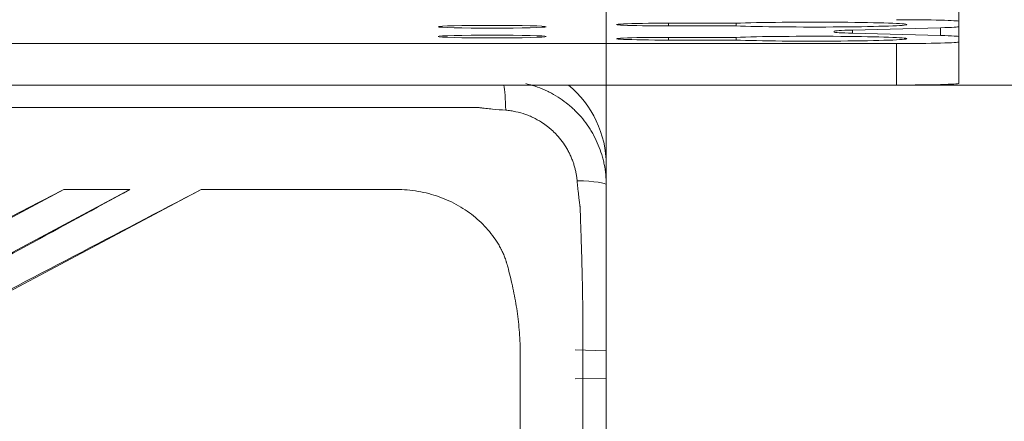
# Model space of a CAD drawing. Header units: millimetres. Extents: x 990 to 1809, y 0 to 562.
# Tile 93 of 256: x 1342 to 1390, y 382 to 402. Entities that reach past the tile are written whole.
import ezdxf

# ---------------------------------------------------------------- set-up
doc = ezdxf.new("R2010")
doc.units = ezdxf.units.MM
doc.layers.get('Defpoints').update_dxf_attribs({"lineweight": 18})
doc.layers.add('1', color=7, linetype='Continuous', true_color=0xffffff)
doc.layers.add('7标注层', color=4, linetype='Continuous', lineweight=18)
doc.styles.add('3.0', font='txt', dxfattribs={"height": 7.5})
doc.dimstyles.new('ISO-3.0', dxfattribs={"dimtxt": 7.5, "dimasz": 7.5, "dimexe": 4.5, "dimexo": 1.5, "dimgap": 1.5, "dimtad": 1, "dimdsep": 46, "dimtxsty": '3.0', "dimcen": 7.5, "dimclrd": 256, "dimclre": 256, "dimclrt": 256, "dimadec": 1, "dimazin": 0, "dimtp": 2e-09, "dimtm": 1.1e-09, "dimtfac": 1, "dimtmove": 0, "dimatfit": 3, "dimfxl": 1, "dimtolj": 1, "dimlwd": -1, "dimlwe": -1, "dimarcsym": 0})

# ---------------------------------------------------------------- blocks, each defined once
blk = doc.blocks.new('*D53')
at = {"layer": '7标注层', "transparency": 16777216}
for p, q in [((1180.42, 401.112), (1180.42, 434.155)), ((1387.42, 400.112), (1387.42, 434.155)), ((1187.92, 429.655), (1379.92, 429.655))]:
    blk.add_line(p, q, dxfattribs=at)
for points in [[(1187.92, 430.905), (1187.92, 428.405), (1180.42, 429.655)], [(1379.92, 430.905), (1379.92, 428.405), (1387.42, 429.655)]]:
    blk.add_solid(points, dxfattribs=at)
at = {"layer": 'Defpoints', "color": 0, "transparency": 16777216}
for p in [(1387.42, 429.655), (1180.42, 399.612), (1387.42, 398.612)]:
    blk.add_point(p, dxfattribs=at)
at = {"layer": '7标注层', "transparency": 16777216, "insert": (1285.183, 434.905), "char_height": 7.5, "attachment_point": 5, "style": '3.0'}
blk.add_mtext('\\A1;207', dxfattribs=at)
blk = doc.blocks.new('*D54')
at = {"layer": '7标注层', "transparency": 16777216}
for p, q in [((1197.421, 393.701), (1197.421, 419.863)), ((1370.421, 392.962), (1370.421, 419.863)), ((1204.921, 415.363), (1362.921, 415.363))]:
    blk.add_line(p, q, dxfattribs=at)
for points in [[(1204.921, 416.613), (1204.921, 414.113), (1197.421, 415.363)], [(1362.921, 416.613), (1362.921, 414.113), (1370.421, 415.363)]]:
    blk.add_solid(points, dxfattribs=at)
at = {"layer": 'Defpoints', "color": 0, "transparency": 16777216}
for p in [(1370.421, 415.363), (1197.421, 392.201), (1370.421, 391.462)]:
    blk.add_point(p, dxfattribs=at)
at = {"layer": '7标注层', "transparency": 16777216, "insert": (1283.921, 420.613), "char_height": 7.5, "attachment_point": 5, "style": '3.0'}
blk.add_mtext('\\A1;173', dxfattribs=at)
blk = doc.blocks.new('*D56')
at = {"layer": '7标注层', "transparency": 16777216}
for p, q in [((1366.033, 398.534), (1401.958, 398.534)), ((1397.458, 286.138), (1397.458, 391.034)), ((1353.912, 278.638), (1401.958, 278.638))]:
    blk.add_line(p, q, dxfattribs=at)
for points in [[(1396.208, 391.034), (1398.708, 391.034), (1397.458, 398.534)], [(1396.208, 286.138), (1398.708, 286.138), (1397.458, 278.638)]]:
    blk.add_solid(points, dxfattribs=at)
at = {"layer": 'Defpoints', "color": 0, "transparency": 16777216}
for p in [(1364.533, 398.534), (1397.458, 398.534), (1352.412, 278.638)]:
    blk.add_point(p, dxfattribs=at)
at = {"layer": '7标注层', "transparency": 16777216, "insert": (1392.208, 338.586), "char_height": 7.5, "attachment_point": 5, "rotation": 90, "style": '3.0'}
blk.add_mtext('\\A1;120', dxfattribs=at)

msp = doc.modelspace()

# ---------------------------------------------------------------- linework, layer by layer
at = {"layer": '1', "color": 7, "linetype": 'Continuous', "lineweight": 18}
for p, q in [((1373.42, 401.384), (1373.42, 401.514)), ((1376.679, 401.514), (1373.42, 401.514)), ((1373.42, 401.384), (1373.42, 401.514)), ((1376.679, 401.514), (1373.42, 401.514)), ((1373.42, 401.384), (1376.679, 401.384)), ((1373.42, 401.384), (1376.679, 401.384)), ((1376.679, 401.384), (1376.679, 401.514)), ((1376.679, 401.384), (1376.679, 401.514)), ((1386.542, 401.295), (1382.299, 401.184)), ((1382.299, 401.184), (1382.299, 401.033)), ((1386.542, 400.922), (1386.542, 401.295)), ((1387.42, 401.606), (1387.42, 401.351)), ((1387.42, 401.351), (1387.42, 400.867)), ((1373.42, 400.703), (1373.42, 400.834)), ((1373.42, 400.834), (1376.679, 400.834)), ((1373.42, 400.703), (1373.42, 400.834)), ((1376.679, 400.834), (1373.42, 400.834)), ((1376.679, 400.703), (1376.679, 400.834)), ((1376.679, 400.703), (1376.679, 400.834)), ((1381.42, 401.129), (1381.42, 401.089)), ((1382.299, 401.033), (1386.542, 400.922)), ((1387.42, 400.867), (1387.42, 400.611)), ((1384.42, 400.533), (1183.42, 400.533)), ((1376.679, 400.703), (1373.42, 400.703)), ((1373.42, 400.703), (1376.679, 400.703)), ((1384.42, 398.534), (1384.42, 400.533)), ((1387.42, 400.611), (1387.42, 398.612)), ((1384.42, 398.534), (1183.42, 398.534)), ((1370.421, 394.671), (1370.421, 393.726)), ((1350.883, 393.495), (1326.973, 380.782)), ((1337.392, 389.843), (1344.261, 393.495)), ((1347.456, 393.495), (1337.574, 388.241)), ((1370.421, 385.726), (1368.921, 385.761)), ((1368.921, 384.365), (1370.421, 384.4))]:
    msp.add_line(p, q, dxfattribs=at)
for centre, major_axis, ratio, start_param, end_param in [((1384.42, 401.606), (-3, 0), 0.026177, 3.141593, 4.712389), ((1373.42, 401.449), (-2.5, 0), 0.026177, 4.712389, 7.853982), ((1373.42, 401.449), (-2.5, 0), 0.026177, 4.712389, 7.853982), ((1380.421, 401.449), (-4.5, 0), 0.026177, 0.589031, 5.694154), ((1380.421, 401.449), (-4.5, 0), 0.026177, 0.589031, 5.694154), ((1384.42, 401.129), (3, 0), 0.026177, 2.356194, 3.141593), ((1384.42, 401.351), (-3, 0), 0.026177, 2.356194, 3.141593), ((1373.42, 400.768), (2.5, 0), 0.026177, 1.570796, 4.712389), ((1373.42, 400.768), (-2.5, 0), 0.026177, 4.712389, 7.853982), ((1380.421, 400.768), (4.5, 0), 0.026177, 3.730624, 8.835747), ((1380.421, 400.768), (-4.5, 0), 0.026177, 0.589031, 5.694154), ((1384.42, 401.089), (3, 0), 0.026177, 3.141593, 3.926991), ((1384.42, 400.867), (-3, 0), 0.026177, 3.141593, 3.926991), ((1384.42, 400.611), (-3, 0), 0.026177, 1.570796, 3.141593), ((1365.421, 396.728), (0.004, -2), 0.080731, 1.871205, 2.696855), ((1365.421, 394.671), (0, 5.001), 0.999863, 4.712389, 5.595078), ((1384.42, 398.612), (3, 0), 0.026177, 4.712389, 6.283185), ((1368.421, 393.726), (-2, 0), 0.10245, 3.141593, 4.409192)]:
    msp.add_ellipse(centre, major_axis=major_axis, ratio=ratio, start_param=start_param, end_param=end_param, dxfattribs=at)
for centre in [(1364.92, 401.344), (1364.92, 400.873)]:
    msp.add_ellipse(centre, major_axis=(2.6, 0), ratio=0.026177, dxfattribs=at)
for points, knots in [([(1366.545, 398.6), (1366.655, 398.575), (1366.764, 398.546), (1367.028, 398.466), (1367.182, 398.411), (1367.41, 398.317), (1367.485, 398.284), (1367.634, 398.213), (1367.707, 398.176), (1367.923, 398.061), (1368.063, 397.977), (1368.333, 397.796), (1368.464, 397.699), (1368.654, 397.544), (1368.716, 397.49), (1368.807, 397.408), (1368.838, 397.38), (1368.897, 397.323), (1368.927, 397.294), (1369.072, 397.149), (1369.182, 397.027), (1369.389, 396.774), (1369.487, 396.643), (1369.624, 396.437), (1369.668, 396.367), (1369.753, 396.226), (1369.793, 396.155), (1369.908, 395.939), (1369.978, 395.792), (1370.102, 395.491), (1370.157, 395.338), (1370.228, 395.103), (1370.25, 395.024), (1370.28, 394.905), (1370.29, 394.865), (1370.308, 394.784), (1370.316, 394.744), (1370.356, 394.542), (1370.404, 394.218), (1370.421, 393.89), (1370.421, 393.726)], [0, 0, 0, 0, 0.050662, 0.050662, 0.123688, 0.123688, 0.160201, 0.160201, 0.196714, 0.196714, 0.26974, 0.26974, 0.342766, 0.342766, 0.379279, 0.379279, 0.397535, 0.397535, 0.415792, 0.415792, 0.488818, 0.488818, 0.561844, 0.561844, 0.598357, 0.598357, 0.63487, 0.63487, 0.707896, 0.707896, 0.780922, 0.780922, 0.817435, 0.817435, 0.835691, 0.835691, 0.853948, 0.853948, 0.926974, 1, 1, 1, 1]), ([(1365.573, 397.32), (1365.361, 397.336), (1365.149, 397.353), (1364.83, 397.383), (1364.724, 397.394), (1364.565, 397.412), (1364.512, 397.418), (1364.432, 397.427), (1364.405, 397.43), (1364.366, 397.435), (1364.352, 397.437), (1364.326, 397.44), (1364.312, 397.442), (1364.293, 397.445), (1364.286, 397.446), (1364.273, 397.448), (1364.259, 397.45), (1364.246, 397.45), (1364.233, 397.451), (1364.226, 397.451), (1364.193, 397.451), (1364.113, 397.451), (1364.034, 397.451), (1363.874, 397.451), (1363.768, 397.451), (1363.449, 397.451), (1363.236, 397.451), (1362.173, 397.451), (1361.322, 397.451), (1358.771, 397.451), (1357.069, 397.451), (1351.966, 397.451), (1341.759, 397.451), (1317.943, 397.451), (1297.53, 397.451), (1283.921, 397.451)], [0, 0, 0, 0, 0.007813, 0.007813, 0.011719, 0.011719, 0.013672, 0.013672, 0.014648, 0.014648, 0.015137, 0.015137, 0.015625, 0.015625, 0.015869, 0.015869, 0.016113, 0.016357, 0.016357, 0.016602, 0.016602, 0.017578, 0.019531, 0.019531, 0.023438, 0.023438, 0.03125, 0.03125, 0.0625, 0.0625, 0.125, 0.125, 0.25, 0.5, 1, 1, 1, 1]), ([(1367.409, 396.67), (1367.274, 396.763), (1367.134, 396.847), (1366.95, 396.94), (1366.913, 396.959), (1366.838, 396.994), (1366.726, 397.044), (1366.611, 397.089), (1366.38, 397.171), (1366.223, 397.216), (1366.022, 397.258), (1365.982, 397.266), (1365.901, 397.281), (1365.86, 397.287), (1365.738, 397.305), (1365.656, 397.314), (1365.573, 397.32)], [0, 0, 0, 0, 0.25, 0.25, 0.3125, 0.3125, 0.375, 0.5, 0.5, 0.75, 0.75, 0.8125, 0.8125, 0.875, 0.875, 1, 1, 1, 1]), ([(1369.018, 393.921), (1369.015, 393.95), (1369.009, 394.009), (1368.998, 394.096), (1368.985, 394.185), (1368.969, 394.274), (1368.951, 394.364), (1368.93, 394.455), (1368.907, 394.546), (1368.881, 394.638), (1368.853, 394.73), (1368.822, 394.823), (1368.788, 394.915), (1368.751, 395.008), (1368.711, 395.102), (1368.668, 395.195), (1368.622, 395.288), (1368.573, 395.381), (1368.471, 395.56), (1368.3, 395.82), (1368.089, 396.073), (1367.917, 396.251), (1367.798, 396.363), (1367.675, 396.47), (1367.547, 396.572), (1367.459, 396.634), (1367.414, 396.666)], [0, 0, 0, 0, 0.026691, 0.053705, 0.081046, 0.108718, 0.136725, 0.165072, 0.193764, 0.222807, 0.252204, 0.281963, 0.312088, 0.342587, 0.373465, 0.404728, 0.436386, 0.468444, 0.500911, 0.624738, 0.751622, 0.801465, 0.851189, 0.900829, 0.950421, 1, 1, 1, 1]), ([(1369.29, 380.138), (1369.29, 382.436), (1369.29, 384.734), (1369.29, 387.175), (1369.29, 387.319), (1369.29, 387.534), (1369.29, 387.606), (1369.29, 387.696), (1369.29, 387.714), (1369.29, 387.75), (1369.29, 387.768), (1369.289, 387.821), (1369.289, 387.857), (1369.285, 388.18), (1369.281, 388.468), (1369.265, 389.329), (1369.25, 389.903), (1369.224, 390.765), (1369.215, 391.052), (1369.196, 391.626), (1369.186, 391.913), (1369.172, 392.344), (1369.167, 392.487), (1369.162, 392.64), (1369.162, 392.649), (1369.161, 392.667), (1369.16, 392.676), (1369.157, 392.694), (1369.155, 392.702), (1369.152, 392.72), (1369.151, 392.729), (1369.148, 392.747), (1369.147, 392.756), (1369.145, 392.774), (1369.143, 392.783), (1369.14, 392.81), (1369.138, 392.828), (1369.13, 392.882), (1369.126, 392.918), (1369.117, 392.989), (1369.112, 393.025), (1369.099, 393.133), (1369.091, 393.204), (1369.079, 393.312), (1369.075, 393.348), (1369.067, 393.419), (1369.063, 393.455), (1369.057, 393.509), (1369.055, 393.527), (1369.052, 393.563), (1369.05, 393.581), (1369.045, 393.634), (1369.041, 393.67), (1369.034, 393.742), (1369.031, 393.778), (1369.024, 393.85), (1369.021, 393.885), (1369.018, 393.921)], [0, 0, 0, 0, 0.5, 0.5, 0.53125, 0.53125, 0.546875, 0.546875, 0.550781, 0.550781, 0.554687, 0.554687, 0.5625, 0.5625, 0.625, 0.625, 0.75, 0.75, 0.8125, 0.8125, 0.875, 0.875, 0.90625, 0.90625, 0.908203, 0.908203, 0.910156, 0.910156, 0.912109, 0.912109, 0.914063, 0.914063, 0.916016, 0.916016, 0.917969, 0.917969, 0.921875, 0.921875, 0.929688, 0.929688, 0.9375, 0.9375, 0.953125, 0.953125, 0.960938, 0.960938, 0.96875, 0.96875, 0.972656, 0.972656, 0.976563, 0.976563, 0.984375, 0.984375, 0.992188, 0.992188, 1, 1, 1, 1]), ([(1370.421, 393.726), (1370.421, 393.655), (1370.421, 393.584), (1370.421, 393.443), (1370.421, 393.372), (1370.421, 393.16), (1370.421, 393.018), (1370.421, 392.806), (1370.421, 392.735), (1370.421, 392.629), (1370.421, 392.594), (1370.421, 392.523), (1370.421, 392.346), (1370.421, 392.169), (1370.421, 391.462), (1370.421, 390.896), (1370.421, 389.763), (1370.421, 389.197), (1370.421, 388.348), (1370.421, 388.065), (1370.421, 387.64), (1370.421, 387.499), (1370.421, 387.216), (1370.421, 384.809), (1370.421, 382.403), (1370.421, 380.138)], [0, 0, 0, 0, 0.015625, 0.015625, 0.03125, 0.03125, 0.0625, 0.0625, 0.078125, 0.078125, 0.085938, 0.085938, 0.09375, 0.125, 0.125, 0.25, 0.25, 0.375, 0.375, 0.4375, 0.4375, 0.46875, 0.46875, 0.5, 1, 1, 1, 1]), ([(1335.595, 385.49), (1336.598, 386.015), (1337.602, 386.541), (1342.698, 389.21), (1346.79, 391.352), (1350.883, 393.495)], [0, 0, 0, 0, 0.196994, 0.196994, 1, 1, 1, 1]), ([(1337.323, 389.89), (1338.477, 390.489), (1339.631, 391.089), (1341.944, 392.291), (1343.102, 392.893), (1344.261, 393.495)], [0, 0, 0, 0, 0.499007, 0.499007, 1, 1, 1, 1]), ([(1350.883, 393.495), (1351.114, 393.495), (1352.755, 393.495), (1355.101, 393.495), (1357.568, 393.495), (1358.977, 393.495), (1359.727, 393.495), (1360.166, 393.495), (1360.276, 393.495), (1360.365, 393.495), (1360.453, 393.494), (1360.695, 393.487), (1361.266, 393.439), (1362.125, 393.254), (1363.087, 392.863), (1363.943, 392.322), (1364.663, 391.661), (1365.082, 391.098), (1365.28, 390.757), (1365.332, 390.658), (1365.358, 390.609), (1365.383, 390.559), (1365.432, 390.459), (1365.5, 390.306), (1365.558, 390.148), (1365.594, 390.041), (1365.611, 389.988), (1365.627, 389.934), (1365.657, 389.824), (1365.723, 389.587), (1365.819, 389.209), (1365.926, 388.74), (1366.023, 388.256), (1366.106, 387.758), (1366.175, 387.25), (1366.227, 386.732), (1366.262, 386.209), (1366.275, 385.813), (1366.277, 385.571), (1366.278, 385.483), (1366.278, 385.394), (1366.278, 385.284), (1366.278, 384.844), (1366.278, 384.095), (1366.278, 382.792), (1366.278, 381.842), (1366.278, 381.244)], [0, 0, 0, 0, 0.026983, 0.191224, 0.273345, 0.314405, 0.355465, 0.360598, 0.36573, 0.368296, 0.370863, 0.375995, 0.396525, 0.437586, 0.478646, 0.519706, 0.560766, 0.601827, 0.612092, 0.614658, 0.617224, 0.61979, 0.622357, 0.632622, 0.642887, 0.645453, 0.648019, 0.650586, 0.653152, 0.663417, 0.683947, 0.704477, 0.725007, 0.745537, 0.766068, 0.786598, 0.807128, 0.827658, 0.83279, 0.835357, 0.837923, 0.843055, 0.848188, 0.889248, 0.930309, 1, 1, 1, 1])]:
    msp.add_open_spline(points, degree=3, knots=knots, dxfattribs=at)
for points in [[(1367.414, 396.666), (1367.413, 396.667), (1367.411, 396.669), (1367.409, 396.67)], [(1347.456, 393.495), (1344.129, 391.684), (1340.802, 389.874), (1337.475, 388.063)], [(1344.261, 393.495), (1345.326, 393.495), (1346.391, 393.495), (1347.456, 393.495)]]:
    msp.add_open_spline(points, degree=3, dxfattribs=at)

# ---------------------------------------------------------------- dimensions: what is measured, and where the dimension line sits
at = {"layer": '7标注层'}
dim = msp.add_linear_dim(base=(1387.42, 429.655), p1=(1180.42, 399.612), p2=(1387.42, 398.612), dimstyle='ISO-3.0', dxfattribs=at)
dim.commit()
dim.dimension.update_dxf_attribs({"geometry": '*D53', "text_midpoint": (1285.183, 429.655), "dimtype": 160})
dim = msp.add_linear_dim(base=(1370.421, 415.363), p1=(1197.421, 392.201), p2=(1370.421, 391.462), dimstyle='ISO-3.0', dxfattribs=at)
dim.commit()
dim.dimension.update_dxf_attribs({"geometry": '*D54', "text_midpoint": (1283.921, 420.613)})
dim = msp.add_linear_dim(base=(1397.458, 398.534), p1=(1352.412, 278.638), p2=(1364.533, 398.534), angle=90, text='120', dimstyle='ISO-3.0', dxfattribs=at)
dim.commit()
dim.dimension.update_dxf_attribs({"geometry": '*D56', "text_midpoint": (1392.208, 338.586)})

doc.saveas('drawing.dxf')
